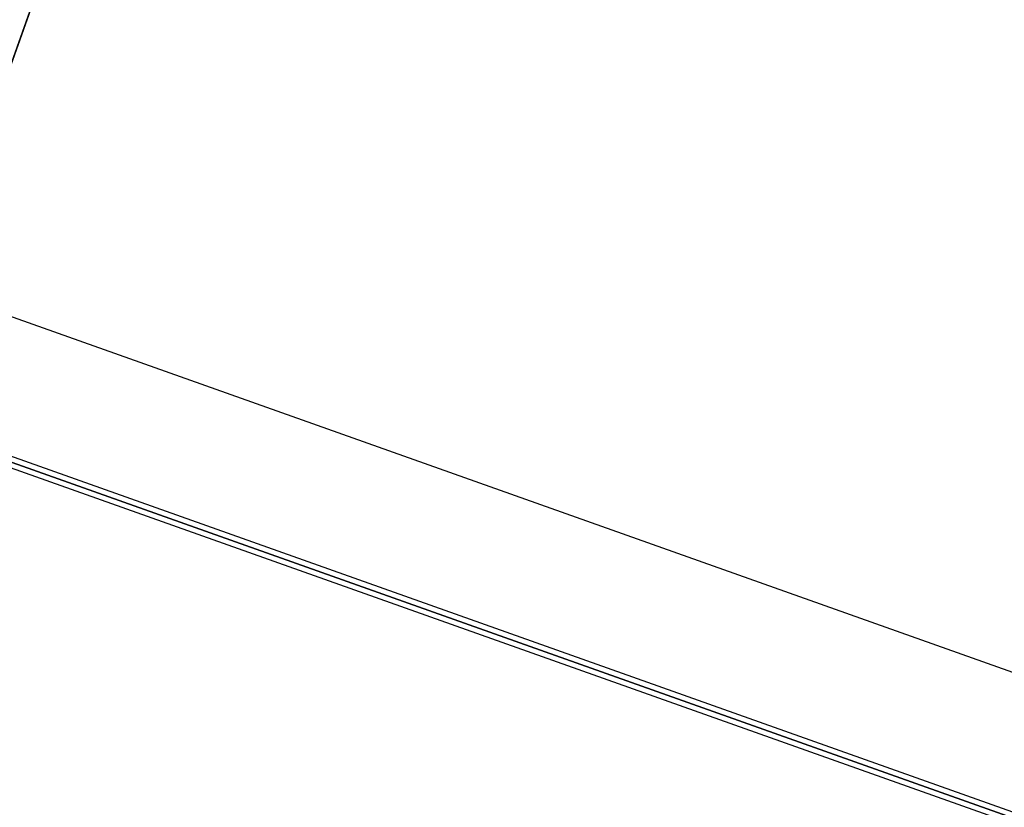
# Model space of a CAD drawing. Header units: millimetres. Extents: x 217.4 to 265.9, y 243.1 to 291.5.
# Tile 89 of 256: x 233.034 to 233.642, y 245.411 to 245.898. Entities that reach past the tile are written whole.
import ezdxf

# ---------------------------------------------------------------- set-up
doc = ezdxf.new("R2010")
doc.units = ezdxf.units.MM
doc.header["$MEASUREMENT"] = 0
doc.layers.add('TULIPA', color=7, linetype='Continuous', true_color=0x000000)

msp = doc.modelspace()

# ---------------------------------------------------------------- meshes
at = {"layer": 'TULIPA', "color": 43}
mesh = msp.add_polyface(dxfattribs=at)
corners = [(232.83762, 245.33273, 10.26031), (232.64479, 244.79015, -6.22964), (233.1723, 246.27443, 10.22541), (232.97946, 245.73183, -6.26454), (233.11971, 246.12645, 5.72815), (232.95227, 245.65532, 5.72815), (232.94992, 245.64874, 5.52827), (233.11737, 246.11987, 5.52827)]
mesh.append_faces([[corners[k] for k in face] for face in [(6, 0, 5, 5), (2, 5, 0, 0), (3, 1, 6, 6), (0, 6, 1, 1), (5, 2, 4, 4), (6, 7, 3, 3)]], dxfattribs={"color": 43})
mesh = msp.add_polyface(dxfattribs=at)
corners = [(233.11971, 246.12645, 5.72815), (234.91, 245.49017, 5.72815), (233.1723, 246.27443, 10.22541), (234.9626, 245.63815, 10.22541)]
mesh.append_faces([[corners[k] for k in face] for face in [(3, 1, 0, 2)]], dxfattribs={"color": 43})
mesh = msp.add_polyface(dxfattribs=at)
corners = [(232.64479, 244.79015, -6.22964), (234.43507, 244.15387, -6.22964), (232.97946, 245.73183, -6.26454), (234.76976, 245.09557, -6.26454)]
mesh.append_faces([[corners[k] for k in face] for face in [(3, 1, 0, 2)]], dxfattribs={"color": 43})
mesh = msp.add_polyface(dxfattribs=at)
corners = [(232.94992, 245.64874, 5.52827), (234.74022, 245.01247, 5.52827), (232.9511, 245.65202, 5.62821), (234.74139, 245.01575, 5.62821), (232.95227, 245.65532, 5.72815), (234.74255, 245.01904, 5.72815)]
mesh.append_faces([[corners[k] for k in face] for face in [(3, 1, 0, 2), (5, 3, 2, 4)]], dxfattribs={"color": 43})

doc.saveas('drawing.dxf')
